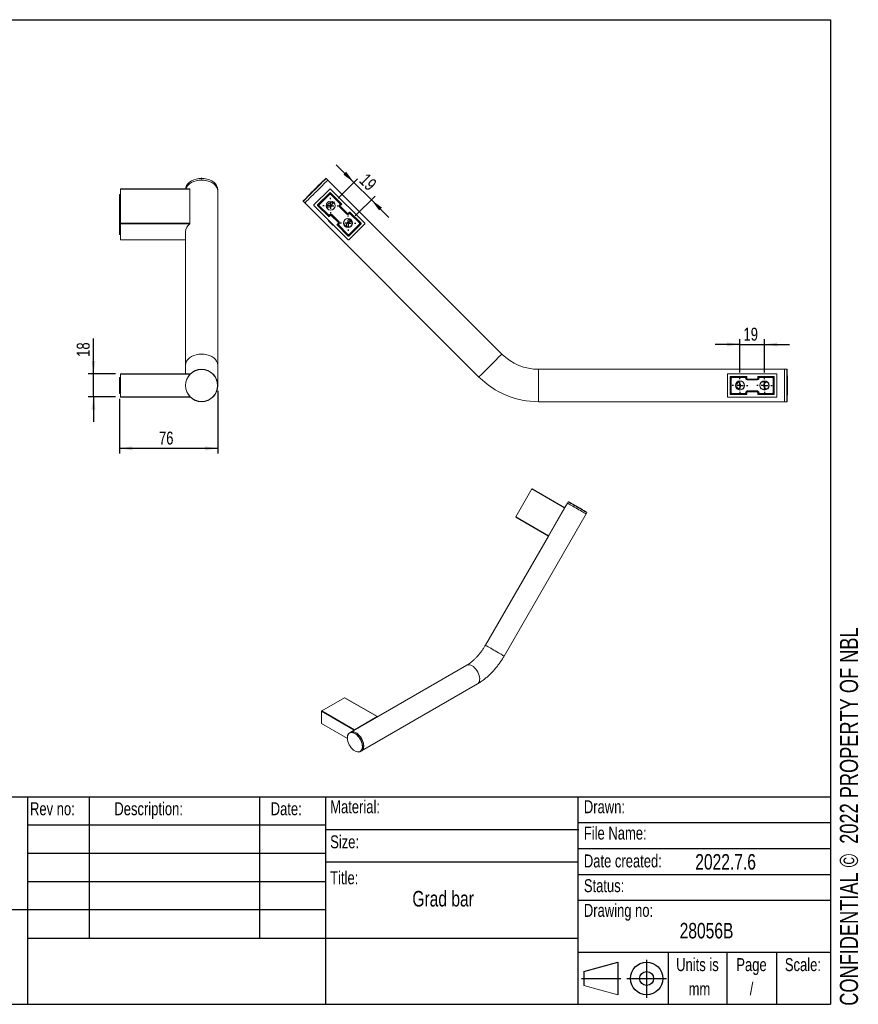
# Model space of a CAD drawing. Header units: millimetres. Extents: x 10 to 293, y 9 to 199.
# Tile 2 of 2: x 131 to 293, y 9 to 199. Entities that reach past the tile are written whole.
import ezdxf

# ---------------------------------------------------------------- set-up
doc = ezdxf.new("R2010")
doc.units = ezdxf.units.MM
doc.header["$PDSIZE"] = -1
doc.layers.add('注释', color=7, linetype='Continuous')
doc.styles.add('SLDTEXTSTYLE0', font='TXT', dxfattribs={"width": 0.75})
doc.dimstyles.new('SLDDIMSTYLE2', dxfattribs={"dimtxt": 2.5, "dimasz": 2.5, "dimexe": 0, "dimexo": 0.0625, "dimtad": 1, "dimdec": 3, "dimlfac": 4, "dimrnd": 1e-09, "dimzin": 12, "dimdsep": 46, "dimtxsty": 'SLDTEXTSTYLE0', "dimsah": 1, "dimcen": 0.09, "dimadec": 0, "dimazin": 3, "dimtfac": 1, "dimtdec": 3, "dimtofl": 0, "dimtmove": 0, "dimatfit": 3, "dimfxl": 0, "dimfrac": 2, "dimtolj": 1, "dimtzin": 12, "dimarcsym": 0})
doc.dimstyles.new('SLDDIMSTYLE3', dxfattribs={"dimtxt": 2.5, "dimasz": 2.5, "dimexe": 0, "dimexo": 0.0625, "dimtad": 1, "dimdec": 0, "dimlfac": 4, "dimrnd": 1e-09, "dimzin": 12, "dimdsep": 46, "dimtxsty": 'SLDTEXTSTYLE0', "dimsah": 1, "dimcen": 0.09, "dimadec": 0, "dimazin": 3, "dimtfac": 1, "dimtdec": 0, "dimtmove": 0, "dimatfit": 0, "dimfxl": 0, "dimfrac": 2, "dimtolj": 1, "dimtzin": 12, "dimarcsym": 0})
doc.dimstyles.new('SLDDIMSTYLE4', dxfattribs={"dimtxt": 2.5, "dimasz": 2.5, "dimexe": 0, "dimexo": 0.0625, "dimtad": 1, "dimdec": 3, "dimlfac": 4, "dimrnd": 1e-09, "dimzin": 12, "dimdsep": 46, "dimtxsty": 'SLDTEXTSTYLE0', "dimsah": 1, "dimcen": 0.09, "dimadec": 0, "dimazin": 3, "dimtfac": 1, "dimtdec": 3, "dimtmove": 0, "dimatfit": 0, "dimfxl": 0, "dimfrac": 2, "dimtolj": 1, "dimtzin": 12, "dimarcsym": 0})

# ---------------------------------------------------------------- blocks, each defined once
blk = doc.blocks.new('_D_3')
at = {"layer": '注释'}
for p, q in [((168.86, 127.54), (168.86, 115.42)), ((149.86, 125.98), (149.86, 115.42)), ((149.86, 116.42), (168.86, 116.42))]:
    blk.add_line(p, q, dxfattribs=at)
for points in [[(149.86, 116.42), (152.36, 116.03), (152.36, 116.8)], [(168.86, 116.42), (166.36, 116.8), (166.36, 116.03)]]:
    blk.add_solid(points, dxfattribs=at)
at = {"layer": '注释', "insert": (157.51, 119.64), "char_height": 2.5, "attachment_point": 1, "style": 'SLDTEXTSTYLE0'}
blk.add_mtext('76', dxfattribs=at)
blk = doc.blocks.new('_D_4')
at = {"layer": '注释'}
for p, q in [((144.86, 130.79), (144.86, 137.63)), ((149.11, 130.79), (143.86, 130.79)), ((144.86, 126.37), (144.86, 130.79)), ((149.11, 126.37), (143.86, 126.37)), ((144.86, 126.37), (144.86, 121.56))]:
    blk.add_line(p, q, dxfattribs=at)
for points in [[(144.86, 130.79), (145.24, 133.29), (144.47, 133.29)], [(144.86, 126.37), (144.47, 123.87), (145.24, 123.87)]]:
    blk.add_solid(points, dxfattribs=at)
at = {"layer": '注释', "insert": (141.63, 134.07), "char_height": 2.5, "attachment_point": 1, "rotation": 90, "style": 'SLDTEXTSTYLE0'}
blk.add_mtext('18', dxfattribs=at)
blk = doc.blocks.new('_D_5')
at = {"layer": '注释'}
for p, q in [((195.14, 167.74), (191.74, 171.13)), ((192.12, 164.71), (195.85, 168.44)), ((195.14, 167.74), (198.5, 164.37)), ((195.41, 161.28), (199.21, 165.08)), ((198.5, 164.37), (201.9, 160.97))]:
    blk.add_line(p, q, dxfattribs=at)
for points in [[(195.14, 167.74), (193.64, 169.78), (193.1, 169.23)], [(198.5, 164.37), (200, 162.33), (200.54, 162.88)]]:
    blk.add_solid(points, dxfattribs=at)
at = {"layer": '注释', "insert": (197.76, 169.67), "char_height": 2.5, "attachment_point": 1, "rotation": 315, "style": 'SLDTEXTSTYLE0'}
blk.add_mtext('19', dxfattribs=at)
blk = doc.blocks.new('_D_6')
at = {"layer": '注释'}
for p, q in [((269.64, 131.04), (269.64, 137.47)), ((274.39, 131.04), (274.39, 137.47)), ((269.64, 136.47), (264.84, 136.47)), ((269.64, 136.47), (274.39, 136.47)), ((274.39, 136.47), (279.2, 136.47))]:
    blk.add_line(p, q, dxfattribs=at)
for points in [[(269.64, 136.47), (267.14, 136.85), (267.14, 136.08)], [(274.39, 136.47), (276.89, 136.08), (276.89, 136.85)]]:
    blk.add_solid(points, dxfattribs=at)
at = {"layer": '注释', "insert": (270.34, 139.69), "char_height": 2.5, "attachment_point": 1, "style": 'SLDTEXTSTYLE0'}
blk.add_mtext('19', dxfattribs=at)
blk = doc.blocks.new('SW_CENTERMARKSYMBOL_0')
at = {"layer": '注释', "color": 0}
for p, q in [((-1.25, 0), (-1.5, 0)), ((0, 0), (-0.625, 0)), ((0, 1.25), (0, 1.5)), ((0, 0), (0, 0.625)), ((0, 0), (0, -0.625)), ((0, 0), (0.625, 0)), ((1.25, 0), (1.5, 0)), ((0, -1.25), (0, -1.5))]:
    blk.add_line(p, q, dxfattribs=at)
blk = doc.blocks.new('SW_CENTERMARKSYMBOL_1')
at = {"layer": '注释', "color": 0}
for p, q in [((-1.25, 0), (-1.5, 0)), ((0, 0), (-0.625, 0)), ((0, 1.25), (0, 1.5)), ((0, 0), (0, 0.625)), ((0, 0), (0, -0.625)), ((0, 0), (0.625, 0)), ((1.25, 0), (1.5, 0)), ((0, -1.25), (0, -1.5))]:
    blk.add_line(p, q, dxfattribs=at)
blk = doc.blocks.new('SW_CENTERMARKSYMBOL_2')
at = {"layer": '注释', "color": 0}
for p, q in [((-1.25, 0), (-1.5, 0)), ((0, 0), (-0.625, 0)), ((0, 1.25), (0, 1.5)), ((0, 0), (0, 0.625)), ((0, 0), (0, -0.625)), ((0, 0), (0.625, 0)), ((1.25, 0), (1.5, 0)), ((0, -1.25), (0, -1.5))]:
    blk.add_line(p, q, dxfattribs=at)
blk = doc.blocks.new('SW_CENTERMARKSYMBOL_3')
at = {"layer": '注释', "color": 0}
for p, q in [((-1.25, 0), (-1.5, 0)), ((0, 0), (-0.625, 0)), ((0, 1.25), (0, 1.5)), ((0, 0), (0, 0.625)), ((0, 0), (0, -0.625)), ((0, 0), (0.625, 0)), ((1.25, 0), (1.5, 0)), ((0, -1.25), (0, -1.5))]:
    blk.add_line(p, q, dxfattribs=at)

msp = doc.modelspace()

# ---------------------------------------------------------------- linework, layer by layer
at = {"color": 7, "linetype": 'Continuous', "lineweight": 15}
for p, q in [((165.733494, 168.505594), (165.873095, 168.503351)), ((190.109086, 168.185193), (189.789784, 168.504495)), ((223.696659, 134.59762), (190.109086, 168.185193)), ((150.108494, 165.42999), (149.858494, 165.42999)), ((149.858494, 165.356766), (149.858494, 165.42999)), ((150.108494, 165.356766), (149.858494, 165.356766)), ((149.858494, 163.72158), (149.858494, 165.356766)), ((163.483494, 166.474748), (150.108494, 166.474748)), ((150.108494, 166.45278), (150.108494, 166.474748)), ((163.483494, 166.45278), (150.108494, 166.45278)), ((150.108494, 159.841332), (150.108494, 166.45278)), ((163.483494, 166.474748), (163.483494, 166.45278)), ((163.483494, 159.841332), (163.483494, 166.45278)), ((168.858494, 165.975485), (168.858494, 166.294787)), ((168.858494, 132.387912), (168.858494, 165.975485)), ((190.497995, 166.45278), (187.42208, 163.376867)), ((190.497997, 165.745675), (188.129185, 163.376864)), ((188.274213, 163.376864), (190.497997, 165.60065)), ((188.34132, 163.41222), (190.46264, 165.533542)), ((190.374252, 165.356766), (188.518096, 163.50061)), ((190.497997, 165.60065), (190.497997, 165.745675)), ((192.7519, 163.597837), (190.604059, 165.745675)), ((190.604059, 165.745675), (190.604059, 165.60065)), ((190.604059, 165.60065), (192.606872, 163.597837)), ((197.215509, 159.841332), (190.604061, 166.45278)), ((190.639416, 165.533542), (192.451377, 163.72158)), ((192.362989, 163.72158), (190.727804, 165.356766)), ((149.858494, 163.72158), (150.108494, 163.72158)), ((149.858494, 163.368027), (149.858494, 163.72158)), ((185.370365, 164.085079), (185.689669, 163.765776)), ((185.689669, 163.765776), (219.277241, 130.178203)), ((190.153281, 163.544803), (190.330057, 163.72158)), ((192.606872, 163.491774), (192.359381, 163.244281)), ((192.451377, 163.544803), (192.435721, 163.52915)), ((192.504408, 163.244281), (192.7519, 163.491774)), ((192.606872, 163.597837), (192.7519, 163.597837)), ((192.7519, 163.491774), (192.606872, 163.491774)), ((149.858494, 163.368027), (150.108494, 163.368027)), ((149.858494, 163.014475), (149.858494, 163.368027)), ((150.108494, 163.014475), (149.858494, 163.014475)), ((149.858494, 161.673486), (149.858494, 163.014475)), ((150.108494, 161.673486), (149.858494, 161.673486)), ((149.858494, 161.600261), (149.858494, 161.673486)), ((150.108494, 161.600261), (149.858494, 161.600261)), ((149.858494, 159.965075), (149.858494, 161.600261)), ((194.033528, 156.659353), (187.42208, 163.270801)), ((188.129185, 163.376864), (188.274213, 163.376864)), ((188.129185, 163.270805), (190.277025, 161.122962)), ((188.274213, 163.270805), (188.129185, 163.270805)), ((190.277025, 161.267988), (188.274213, 163.270805)), ((190.153281, 161.423485), (188.34132, 163.235444)), ((188.518096, 163.147058), (190.153281, 161.511872)), ((190.63058, 161.515481), (190.383088, 161.267988)), ((190.63058, 161.370452), (190.63058, 161.515481)), ((190.630786, 161.579452), (190.648254, 161.564905)), ((192.327634, 159.885525), (190.648254, 161.564905)), ((190.860387, 161.511872), (192.274601, 160.097658)), ((191.30233, 162.749309), (191.125552, 162.572532)), ((192.309955, 163.226608), (192.29541, 163.244076)), ((192.309955, 163.226608), (193.989335, 161.547228)), ((192.359381, 163.244281), (192.504408, 163.244281)), ((193.777202, 161.600261), (192.362989, 163.014475)), ((192.504408, 163.138222), (193.900949, 161.741681)), ((194.006803, 161.532681), (193.989335, 161.547228)), ((194.00701, 161.741681), (194.254501, 161.989171)), ((194.00701, 161.596652), (194.254501, 161.844145)), ((194.00701, 161.741681), (194.00701, 161.596652)), ((194.254501, 161.844145), (194.254501, 161.989171)), ((194.291877, 161.672994), (194.307532, 161.688648)), ((196.508404, 159.841332), (194.360564, 161.989171)), ((194.360564, 161.989171), (194.360564, 161.844145)), ((194.360564, 161.844145), (196.363377, 159.841332)), ((194.484309, 161.688648), (196.296271, 159.876689)), ((196.119493, 159.965075), (194.484309, 161.600261)), ((149.858494, 159.965075), (150.108494, 159.965075)), ((149.858494, 159.611523), (149.858494, 159.965075)), ((150.108494, 159.611523), (149.858494, 159.611523)), ((149.858494, 157.755367), (149.858494, 159.611523)), ((150.108494, 159.735266), (150.108494, 159.841332)), ((150.108494, 159.841332), (163.483494, 159.841332)), ((163.483494, 159.735266), (150.108494, 159.735266)), ((150.108494, 159.735266), (150.108494, 156.659353)), ((163.483494, 159.841332), (163.483494, 159.735266)), ((163.483494, 159.735266), (163.483494, 159.730792)), ((190.252833, 160.440046), (190.252833, 160.285599)), ((190.263048, 160.275384), (190.252833, 160.285599)), ((190.277025, 161.122962), (190.277025, 161.267988)), ((190.345712, 161.439139), (190.330057, 161.423485)), ((190.63058, 161.370452), (190.383088, 161.122962)), ((190.383088, 161.267988), (190.383088, 161.122962)), ((190.736641, 161.370452), (192.133181, 159.973912)), ((190.957614, 161.255545), (190.92078, 161.218714)), ((192.133181, 159.867852), (191.88569, 159.620359)), ((191.88569, 159.620359), (192.030717, 159.620359)), ((191.981441, 160.158053), (192.018275, 160.194885)), ((192.030717, 159.620359), (192.278209, 159.867852)), ((192.278209, 159.867852), (192.133181, 159.867852)), ((192.327634, 159.885525), (192.342179, 159.868057)), ((194.139593, 157.366458), (196.508404, 159.735269)), ((196.363377, 159.735269), (194.139593, 157.511485)), ((197.215509, 159.735266), (194.139595, 156.659353)), ((196.296271, 159.699913), (194.174949, 157.578591)), ((194.263339, 157.755367), (196.119493, 159.611523)), ((194.307532, 160.539601), (194.572699, 160.274434)), ((196.363377, 159.841332), (196.508404, 159.841332)), ((196.508404, 159.735269), (196.363377, 159.735269)), ((149.858494, 157.755367), (150.108494, 157.755367)), ((149.858494, 157.682143), (149.858494, 157.755367)), ((162.608493, 158.197309), (162.608493, 132.387912)), ((191.048328, 159.490104), (191.202775, 159.490104)), ((191.88569, 159.514296), (194.033532, 157.366458)), ((192.030717, 159.514296), (191.88569, 159.514296)), ((194.033532, 157.511485), (192.030717, 159.514296)), ((192.186212, 159.56733), (192.201868, 159.582983)), ((193.998173, 157.578591), (192.186212, 159.390553)), ((192.274601, 159.390553), (193.909785, 157.755367)), ((193.600426, 159.302163), (193.335262, 159.56733)), ((149.858494, 157.682143), (150.108494, 157.682143)), ((150.108494, 156.637385), (150.108494, 156.659353)), ((150.108494, 156.637385), (162.608493, 156.637385)), ((194.033532, 157.366458), (194.033532, 157.511485)), ((194.139593, 157.511485), (194.139593, 157.366458)), ((162.608493, 132.387912), (162.608493, 130.793688)), ((168.858494, 128.543688), (168.858494, 132.387912)), ((278.267723, 131.668689), (230.767725, 131.668689)), ((278.719288, 131.668689), (278.267723, 131.668689)), ((278.267723, 131.668689), (278.267723, 125.418689)), ((149.858494, 130.106189), (150.108494, 130.106189)), ((149.858494, 129.856189), (149.858494, 130.106189)), ((150.108494, 129.856189), (149.858494, 129.856189)), ((149.858494, 127.231189), (149.858494, 129.856189)), ((150.108494, 130.793688), (163.483494, 130.793688)), ((150.108494, 130.718689), (150.108494, 130.793688)), ((163.483494, 130.718689), (150.108494, 130.718689)), ((150.108494, 130.718689), (150.108494, 126.368689)), ((163.483494, 130.793688), (163.483494, 130.718689)), ((163.483494, 130.718689), (163.483494, 130.712357)), ((267.267727, 130.718689), (267.267727, 126.368689)), ((276.692726, 130.793688), (267.342728, 130.793688)), ((267.767728, 130.218691), (267.767728, 126.868686)), ((267.870277, 130.116141), (267.767728, 130.218691)), ((270.88023, 130.293689), (267.842722, 130.293689)), ((267.842722, 130.293689), (267.945275, 130.191138)), ((267.870277, 126.971236), (267.870277, 130.116141)), ((267.892726, 127.043689), (267.892726, 130.043689)), ((267.945275, 130.191138), (270.77768, 130.191138)), ((267.955225, 129.856189), (267.955225, 127.231189)), ((268.017724, 130.168689), (270.580225, 130.168689)), ((270.517726, 130.106189), (268.205226, 130.106189)), ((270.705227, 130.043689), (270.705227, 130.021548)), ((270.77768, 130.191138), (270.88023, 130.293689)), ((270.830226, 129.718689), (270.807587, 129.720756)), ((270.830226, 129.718689), (273.205225, 129.718689)), ((270.955228, 130.218691), (270.852674, 130.116141)), ((270.852674, 130.116141), (270.852674, 129.766136)), ((270.852674, 129.766136), (270.955228, 129.868686)), ((270.955228, 129.868686), (270.955228, 130.218691)), ((273.017727, 129.606189), (271.017727, 129.606189)), ((271.030221, 129.793689), (273.005229, 129.793689)), ((273.080226, 129.868686), (273.080226, 130.218691)), ((273.182776, 130.116141), (273.080226, 130.218691)), ((273.080226, 129.868686), (273.182776, 129.766136)), ((276.192729, 130.293689), (273.155224, 130.293689)), ((273.155224, 130.293689), (273.257774, 130.191138)), ((273.182776, 129.766136), (273.182776, 130.116141)), ((273.227863, 129.720756), (273.205225, 129.718689)), ((273.257774, 130.191138), (276.090179, 130.191138)), ((273.330227, 130.021548), (273.330227, 130.043689)), ((273.455225, 130.168689), (276.017726, 130.168689)), ((275.830224, 130.106189), (273.517724, 130.106189)), ((274.142728, 129.231188), (274.517726, 129.231188)), ((276.080225, 127.231189), (276.080225, 129.856189)), ((276.090179, 130.191138), (276.192729, 130.293689)), ((276.142728, 130.043689), (276.142728, 127.043689)), ((276.267726, 130.218691), (276.165177, 130.116141)), ((276.165177, 130.116141), (276.165177, 126.971236)), ((276.267726, 126.868686), (276.267726, 130.218691)), ((276.767727, 130.718689), (276.767727, 126.368689)), ((269.080226, 128.418689), (269.080226, 128.668689)), ((270.455227, 128.668689), (270.455227, 128.418689)), ((270.807587, 127.366622), (270.830226, 127.368689)), ((273.205225, 127.368689), (270.830226, 127.368689)), ((270.955228, 127.218691), (270.852674, 127.321242)), ((270.852674, 127.321242), (270.852674, 126.971236)), ((271.017727, 127.481189), (273.017727, 127.481189)), ((271.267727, 127.368689), (271.267727, 127.316597)), ((272.767727, 127.316597), (272.767727, 127.368689)), ((273.182776, 127.321242), (273.080226, 127.218691)), ((273.182776, 126.971236), (273.182776, 127.321242)), ((273.205225, 127.368689), (273.227863, 127.366622)), ((274.517726, 127.856189), (274.142728, 127.856189)), ((149.858494, 127.231189), (150.108494, 127.231189)), ((149.858494, 126.981189), (149.858494, 127.231189)), ((150.108494, 126.981189), (149.858494, 126.981189)), ((150.108494, 126.368689), (163.483494, 126.368689)), ((150.108494, 126.293689), (150.108494, 126.368689)), ((163.483494, 126.293689), (150.108494, 126.293689)), ((163.483494, 126.37502), (163.483494, 126.368689)), ((163.483494, 126.368689), (163.483494, 126.293689)), ((230.767725, 125.418689), (278.267723, 125.418689)), ((276.692726, 126.293689), (267.342728, 126.293689)), ((267.767728, 126.868686), (267.870277, 126.971236)), ((267.945275, 126.896239), (267.842722, 126.793689)), ((267.842722, 126.793689), (270.88023, 126.793689)), ((270.77768, 126.896239), (267.945275, 126.896239)), ((270.580225, 126.918689), (268.017724, 126.918689)), ((268.205226, 126.981189), (270.517726, 126.981189)), ((270.705227, 127.065829), (270.705227, 127.043689)), ((270.88023, 126.793689), (270.77768, 126.896239)), ((270.852674, 126.971236), (270.955228, 126.868686)), ((270.955228, 127.218691), (270.955228, 126.868686)), ((271.030221, 127.293689), (273.005229, 127.293689)), ((273.080226, 127.218691), (273.080226, 126.868686)), ((273.080226, 126.868686), (273.182776, 126.971236)), ((273.257774, 126.896239), (273.155224, 126.793689)), ((273.155224, 126.793689), (276.192729, 126.793689)), ((276.090179, 126.896239), (273.257774, 126.896239)), ((273.330227, 127.043689), (273.330227, 127.065829)), ((276.017726, 126.918689), (273.455225, 126.918689)), ((273.517724, 126.981189), (275.830224, 126.981189)), ((276.192729, 126.793689), (276.090179, 126.896239)), ((276.165177, 126.971236), (276.267726, 126.868686)), ((278.267723, 125.418689), (278.719288, 125.418689)), ((226.395322, 103.17798), (229.511989, 108.576204)), ((235.817024, 104.936385), (229.511989, 108.576204)), ((229.561989, 108.605069), (235.867024, 104.965249)), ((232.700358, 99.53816), (235.817024, 104.936385)), ((235.869134, 104.964032), (232.702468, 99.479204)), ((236.348465, 105.841967), (235.848475, 104.975959)), ((235.867024, 104.965249), (235.869134, 104.964032)), ((236.498985, 106.102676), (236.348465, 105.841967)), ((224.123571, 76.334495), (239.956904, 103.758633)), ((226.395322, 103.17798), (232.700358, 99.53816)), ((232.700358, 99.480422), (226.395322, 103.120241)), ((226.395322, 103.120241), (227.845322, 102.282903)), ((239.956904, 103.758633), (240.107425, 104.019343)), ((227.845322, 102.282903), (232.681691, 99.490927)), ((232.681798, 99.491113), (220.515131, 78.417829)), ((232.681798, 99.491113), (232.702468, 99.479204)), ((232.700358, 99.480422), (232.702468, 99.479204)), ((216.902769, 74.562153), (194.511056, 61.635692)), ((196.59422, 58.027155), (218.985933, 70.953616)), ((188.929403, 65.736974), (193.337034, 68.281445)), ((199.64207, 64.641626), (193.337034, 68.281445)), ((199.667068, 64.644102), (193.362032, 68.283921)), ((195.199082, 62.035917), (188.894047, 65.675736)), ((188.894047, 65.675736), (188.894047, 63.307768)), ((188.929403, 65.736974), (195.234438, 62.097154)), ((195.234438, 62.097154), (199.64207, 64.641626)), ((199.677426, 64.621209), (199.677426, 64.618174)), ((188.904404, 63.284876), (193.869116, 60.418809)), ((194.511056, 61.635692), (194.298186, 61.512805)), ((195.199082, 62.035917), (195.199082, 62.032882)), ((196.38135, 57.904268), (196.59422, 58.027155))]:
    msp.add_line(p, q, dxfattribs=at)
at = {"color": 1, "linetype": 'Continuous', "lineweight": 15}
for p, q in [((192.43064, 163.49231), (192.483133, 163.544803)), ((192.483133, 163.544803), (192.465818, 163.562119)), ((192.504408, 163.138222), (192.398342, 163.138222)), ((193.900949, 161.635615), (193.900949, 161.741681)), ((194.307532, 161.720406), (194.255039, 161.667913)), ((194.324848, 161.703091), (194.307532, 161.720406)), ((190.312742, 161.409046), (190.330057, 161.391727)), ((190.330057, 161.391727), (190.382552, 161.444224)), ((190.736641, 161.476519), (190.736641, 161.370452)), ((192.133181, 159.973912), (192.239248, 159.973912)), ((192.206951, 159.619823), (192.154456, 159.56733)), ((192.154456, 159.56733), (192.171773, 159.550014)), ((150.108494, 156.659353), (162.608493, 156.659353)), ((230.767725, 125.418689), (230.767725, 131.668689)), ((278.719288, 131.668689), (278.719288, 125.418689)), ((278.769266, 131.620263), (278.769266, 125.467114)), ((270.727679, 130.066143), (270.703193, 130.066143)), ((270.727679, 129.991906), (270.727679, 130.066143)), ((270.784509, 129.766136), (270.852674, 129.766136)), ((271.030221, 129.793689), (270.955224, 129.718689)), ((273.08023, 129.718689), (273.005229, 129.793689)), ((273.182776, 129.766136), (273.250945, 129.766136)), ((273.332261, 130.066143), (273.307771, 130.066143)), ((273.307771, 130.066143), (273.307771, 129.991906)), ((270.784509, 127.321242), (270.852674, 127.321242)), ((270.955224, 127.368689), (271.030221, 127.293689)), ((273.005229, 127.293689), (273.08023, 127.368689)), ((273.182776, 127.321242), (273.250945, 127.321242)), ((270.703193, 127.021234), (270.727679, 127.021234)), ((270.727679, 127.021234), (270.727679, 127.095472)), ((273.307771, 127.095472), (273.307771, 127.021234)), ((273.307771, 127.021234), (273.332261, 127.021234)), ((188.894047, 63.307768), (193.868213, 60.436243))]:
    msp.add_line(p, q, dxfattribs=at)
at = {"color": 7, "linetype": 'Continuous', "lineweight": 15, "flags": 128}
for points in [[(162.618874, 166.474748), (162.678633, 166.760329), (162.833841, 167.11869), (163.072465, 167.453352), (163.387643, 167.754687), (163.770306, 168.014019), (164.209447, 168.223895), (164.692432, 168.378271), (165.205366, 168.472711), (165.733494, 168.504495)], [(162.689304, 166.474748), (162.833841, 166.799388), (163.072465, 167.13405), (163.387643, 167.435381), (163.770306, 167.694717), (164.209447, 167.904593), (164.692432, 168.058969), (165.205366, 168.153408), (165.733494, 168.185193)], [(162.689304, 166.474748), (162.833841, 166.799388), (163.072465, 167.13405), (163.387643, 167.435381), (163.770306, 167.694717), (164.209447, 167.904593), (164.692432, 168.058969), (165.205366, 168.153408), (165.733494, 168.185193)], [(164.960277, 168.435767), (165.213551, 168.474301), (165.733494, 168.505594)], [(165.733494, 168.504495), (166.261622, 168.472711), (166.774556, 168.378271), (167.257541, 168.223895), (167.696681, 168.014019), (168.079345, 167.754687), (168.394523, 167.453352), (168.633147, 167.11869), (168.788354, 166.760329), (168.855678, 166.388571), (168.858494, 166.294787)], [(165.733494, 168.185193), (166.261622, 168.153408), (166.774556, 168.058969), (167.257541, 167.904593), (167.696681, 167.694717), (168.079345, 167.435381), (168.394523, 167.13405), (168.633147, 166.799388), (168.788354, 166.441023), (168.855678, 166.069265), (168.858494, 165.975485)], [(165.733494, 168.185193), (166.261622, 168.153408), (166.774556, 168.058969), (167.257541, 167.904593), (167.696681, 167.694717), (168.079345, 167.435381), (168.394523, 167.13405), (168.633147, 166.799388), (168.788354, 166.441023), (168.855678, 166.069265), (168.858494, 165.975485)], [(185.689669, 163.765776), (185.697629, 163.773737), (185.76097, 163.837075), (185.885828, 163.961935), (186.068613, 164.14472), (186.304065, 164.38017), (186.585412, 164.661519), (186.904559, 164.980664), (187.252324, 165.328431), (187.618705, 165.69481), (187.99316, 166.069265), (188.364918, 166.441023), (188.723281, 166.799388), (189.057945, 167.13405), (189.359276, 167.435381), (189.61861, 167.694717), (189.828484, 167.904593), (189.982862, 168.058969), (190.077301, 168.153408), (190.109086, 168.185193), (190.109086, 168.185193)], [(185.689669, 163.765776), (185.697629, 163.773737), (185.76097, 163.837075), (185.885828, 163.961935), (186.068613, 164.14472), (186.304065, 164.38017), (186.585412, 164.661519), (186.904559, 164.980664), (187.252324, 165.328431), (187.618705, 165.69481), (187.99316, 166.069265), (188.364918, 166.441023), (188.723281, 166.799388), (189.057945, 167.13405), (189.359276, 167.435381), (189.61861, 167.694717), (189.828484, 167.904593), (189.982862, 168.058969), (190.077301, 168.153408), (190.109086, 168.185193)], [(192.483133, 163.544803), (192.507143, 163.555093), (192.530237, 163.564991), (192.551544, 163.574125), (192.570251, 163.582142), (192.585646, 163.58874), (192.597146, 163.593668), (192.604311, 163.596738), (192.606872, 163.597837)], [(192.483133, 163.544803), (192.507143, 163.534514), (192.530237, 163.524616), (192.551544, 163.515485), (192.570251, 163.507469), (192.585646, 163.500871), (192.597146, 163.495943), (192.604311, 163.492873), (192.606872, 163.491774)], [(194.254501, 161.844145), (194.2556, 161.841582), (194.25867, 161.834418), (194.263598, 161.822918), (194.270198, 161.807522), (194.278214, 161.788817), (194.287345, 161.767508), (194.297243, 161.744415), (194.307532, 161.720406)], [(194.360564, 161.844145), (194.359467, 161.841582), (194.356395, 161.834418), (194.351467, 161.822918), (194.344869, 161.807522), (194.336852, 161.788817), (194.32772, 161.767508), (194.317822, 161.744415), (194.307532, 161.720406)], [(191.048328, 159.490104), (191.042889, 159.495547), (190.987939, 159.550495), (190.881631, 159.656804), (190.740146, 159.79829), (190.585027, 159.953408), (190.439886, 160.098549), (190.326823, 160.211611), (190.263048, 160.275384)], [(190.330057, 161.391727), (190.319768, 161.367721), (190.309869, 161.344625), (190.300739, 161.323316), (190.292722, 161.304611), (190.286123, 161.289215), (190.281194, 161.277718), (190.278124, 161.270551), (190.277025, 161.267988)], [(190.330057, 161.391727), (190.340346, 161.367721), (190.350244, 161.344625), (190.359377, 161.323316), (190.367394, 161.304611), (190.373991, 161.289215), (190.37892, 161.277718), (190.381991, 161.270551), (190.383088, 161.267988)], [(192.030717, 159.620359), (192.033278, 159.619264), (192.040446, 159.616191), (192.051944, 159.611262), (192.06734, 159.604664), (192.086045, 159.596648), (192.107352, 159.587517), (192.130449, 159.577619), (192.154456, 159.56733)], [(193.335262, 159.56733), (193.186229, 159.79037), (193.134776, 160.018708)], [(193.856154, 160.740085), (194.084492, 160.688631), (194.307532, 160.539601)], [(192.030717, 159.514296), (192.033278, 159.515395), (192.040446, 159.518465), (192.051944, 159.523394), (192.06734, 159.529995), (192.086045, 159.538012), (192.107352, 159.547142), (192.130449, 159.55704), (192.154456, 159.56733)], [(270.727679, 130.066143), (270.73738, 130.090396), (270.746716, 130.113727), (270.755325, 130.135249), (270.76288, 130.154145), (270.769101, 130.169696), (270.77375, 130.181313), (270.776645, 130.188552), (270.77768, 130.191138)], [(270.727679, 130.066143), (270.751935, 130.075844), (270.775263, 130.085176), (270.796787, 130.093786), (270.815682, 130.101344), (270.831235, 130.107564), (270.842851, 130.112211), (270.850089, 130.115107), (270.852674, 130.116141)], [(273.182776, 130.116141), (273.185362, 130.115107), (273.192603, 130.112211), (273.204219, 130.107564), (273.219768, 130.101344), (273.238667, 130.093786), (273.260188, 130.085176), (273.283519, 130.075844), (273.307771, 130.066143)], [(273.257774, 130.191138), (273.258809, 130.188552), (273.261704, 130.181313), (273.266349, 130.169696), (273.272571, 130.154145), (273.280129, 130.135249), (273.288738, 130.113727), (273.29807, 130.090396), (273.307771, 130.066143)], [(273.68179, 129.05378), (273.879633, 129.178856), (274.142728, 129.231188)], [(274.142728, 127.856189), (273.879633, 127.908521), (273.68179, 128.033598)], [(270.727679, 127.021234), (270.73738, 126.996981), (270.746716, 126.973651), (270.755325, 126.952128), (270.76288, 126.933232), (270.769101, 126.917681), (270.77375, 126.906065), (270.776645, 126.898826), (270.77768, 126.896239)], [(270.727679, 127.021234), (270.751935, 127.011533), (270.775263, 127.002201), (270.796787, 126.993592), (270.815682, 126.986033), (270.831235, 126.979813), (270.842851, 126.975166), (270.850089, 126.972271), (270.852674, 126.971236)], [(273.182776, 126.971236), (273.185362, 126.972271), (273.192603, 126.975166), (273.204219, 126.979813), (273.219768, 126.986033), (273.238667, 126.993592), (273.260188, 127.002201), (273.283519, 127.011533), (273.307771, 127.021234)], [(273.257774, 126.896239), (273.258809, 126.898826), (273.261704, 126.906065), (273.266349, 126.917681), (273.272571, 126.933232), (273.280129, 126.952128), (273.288738, 126.973651), (273.29807, 126.996981), (273.307771, 127.021234)], [(229.511989, 108.576204), (229.517346, 108.584375), (229.523459, 108.591678), (229.530091, 108.597829), (229.536989, 108.602595), (229.543886, 108.605792), (229.550519, 108.607299), (229.556631, 108.607054), (229.561989, 108.605069)], [(235.867024, 104.965249), (235.861666, 104.967234), (235.855554, 104.96748), (235.848921, 104.965972), (235.842024, 104.962776), (235.835127, 104.958009), (235.828494, 104.951858), (235.822382, 104.944556), (235.817024, 104.936385)], [(236.348465, 105.841967), (236.358637, 105.83611), (236.416775, 105.802571), (236.524852, 105.740199), (236.679759, 105.650786), (236.877039, 105.536907), (237.111018, 105.401837)], [(236.348465, 105.841967), (236.358637, 105.83611), (236.416775, 105.802571), (236.524852, 105.740199), (236.679759, 105.650786), (236.877039, 105.536907), (237.111018, 105.401837)], [(236.498985, 106.102676), (236.509157, 106.096821), (236.567296, 106.063281), (236.675373, 106.000908), (236.830279, 105.911495), (237.02756, 105.797616), (237.261538, 105.662546)], [(237.111018, 105.401837), (237.374963, 105.249462), (237.661282, 105.084165), (237.961738, 104.910703), (238.267685, 104.734063), (238.570326, 104.559329), (238.860952, 104.391527), (239.131202, 104.235487), (239.373301, 104.095693), (239.580287, 103.97617), (239.746202, 103.880356), (239.866275, 103.811008), (239.93705, 103.770118), (239.956904, 103.758633)], [(237.111018, 105.401837), (237.374963, 105.249462), (237.661282, 105.084165), (237.961738, 104.910703), (238.267685, 104.734063), (238.570326, 104.559329), (238.860952, 104.391527), (239.131202, 104.235487), (239.373301, 104.095693), (239.580287, 103.97617), (239.746202, 103.880356), (239.866275, 103.811008), (239.93705, 103.770118), (239.956904, 103.758633)], [(237.261538, 105.662546), (237.525483, 105.510171), (237.811802, 105.344874), (238.112258, 105.171412), (238.418207, 104.994773), (238.720847, 104.82004), (239.011473, 104.652237), (239.281722, 104.496196), (239.523823, 104.356404), (239.730807, 104.236881), (239.896722, 104.141067), (240.016795, 104.071717), (240.087571, 104.030828), (240.107425, 104.019343)], [(226.395322, 103.120241), (226.390925, 103.12389), (226.387658, 103.129063), (226.385646, 103.135561), (226.384966, 103.143132), (226.385646, 103.15149), (226.387658, 103.160311), (226.390925, 103.169254), (226.395322, 103.17798)], [(232.700358, 99.53816), (232.69596, 99.529435), (232.692693, 99.520491), (232.690681, 99.511671), (232.690002, 99.503313), (232.690681, 99.495742), (232.692693, 99.489244), (232.69596, 99.484071), (232.700358, 99.480422)], [(195.361415, 57.995097), (195.58873, 57.888157), (195.830529, 57.821272), (196.058211, 57.808681), (196.265223, 57.850745), (196.445613, 57.946255), (196.594189, 58.092462), (196.706678, 58.28516), (196.779843, 58.518807), (196.81158, 58.78668), (196.800975, 59.081073), (196.748335, 59.393517), (196.655172, 59.715024), (196.524168, 60.036344), (196.35909, 60.348234), (196.164689, 60.64172), (195.946556, 60.908361), (195.710967, 61.140485), (195.464699, 61.331414), (195.214837, 61.475656), (194.968569, 61.569062), (194.73298, 61.608943), (194.514847, 61.594153), (194.320446, 61.525118), (194.155368, 61.403823), (194.024364, 61.233757), (193.931201, 61.019814), (193.878561, 60.768147), (193.866995, 60.596666)], [(195.316208, 58.02017), (195.561312, 57.902764), (195.799365, 57.836916), (196.023517, 57.824521), (196.227322, 57.865933), (196.404916, 57.959962), (196.55119, 58.103904), (196.661936, 58.293616), (196.733967, 58.523642), (196.765212, 58.787364), (196.754772, 59.077195), (196.702947, 59.384798), (196.611228, 59.701322), (196.482254, 60.017663), (196.319735, 60.32472), (196.128346, 60.613658), (195.913593, 60.876167), (195.681655, 61.104694), (195.439203, 61.292665), (195.193213, 61.434672), (194.950761, 61.52663), (194.718823, 61.565893), (194.50407, 61.551333), (194.312681, 61.483367), (194.150162, 61.363951), (194.021188, 61.196521), (193.929469, 60.985893), (193.877644, 60.738126), (193.867204, 60.460349), (193.898449, 60.160552), (193.97048, 59.847361), (194.081225, 59.529784), (194.2275, 59.216958), (194.405093, 58.917883), (194.608898, 58.641163), (194.833051, 58.394757), (195.071104, 58.185755), (195.316208, 58.02017)], [(196.59422, 58.027155), (196.658482, 58.069142), (196.807059, 58.215349), (196.919547, 58.408048), (196.992713, 58.641694), (197.02445, 58.909567), (197.013845, 59.20396), (196.961204, 59.516404), (196.868042, 59.837911), (196.737037, 60.159231), (196.57196, 60.471121), (196.377558, 60.764607), (196.159425, 61.031248), (195.923836, 61.263372), (195.677568, 61.454301), (195.427707, 61.598543), (195.181439, 61.691949), (194.94585, 61.73183), (194.727717, 61.71704), (194.533315, 61.648005), (194.511056, 61.635692)], [(195.552638, 61.532551), (195.8016, 61.364359), (196.043399, 61.152067), (196.27108, 60.901783), (196.478093, 60.620707), (196.658482, 60.316925), (196.807059, 59.999175), (196.919547, 59.6766), (196.992713, 59.358478), (197.02445, 59.053963), (197.013845, 58.771813), (196.961204, 58.520147), (196.868042, 58.306204), (196.737037, 58.136138), (196.59422, 58.027155)]]:
    msp.add_lwpolyline(points, dxfattribs=at)
at = {"color": 1, "linetype": 'Continuous', "lineweight": 15, "flags": 128}
for points in [[(185.36927, 164.15466), (185.377106, 164.162494), (185.439466, 164.224855), (185.562389, 164.347779), (185.742341, 164.527729), (185.974146, 164.759535), (186.251132, 165.036521), (186.565332, 165.350724), (186.907711, 165.6931), (187.268414, 166.053801), (187.637067, 166.422456), (188.003062, 166.788451), (188.355873, 167.141262), (188.68535, 167.470738), (188.982012, 167.767401), (189.237329, 168.022718), (189.44395, 168.229337), (189.595936, 168.381325), (189.688912, 168.474301), (189.720204, 168.505594), (189.720204, 168.505594)], [(185.370365, 164.085079), (185.378326, 164.09304), (185.441666, 164.156381), (185.566524, 164.281237), (185.749309, 164.464023), (185.984763, 164.699476), (186.266108, 164.980821), (186.585255, 165.299967), (186.933022, 165.647734), (187.299403, 166.014116), (187.673858, 166.388571), (188.045614, 166.760329), (188.403979, 167.11869), (188.738641, 167.453352), (189.039974, 167.754687), (189.299306, 168.014019), (189.509182, 168.223895), (189.66356, 168.378271), (189.757999, 168.472711), (189.789784, 168.504495)], [(190.513533, 165.564399), (190.507094, 165.579423), (190.502165, 165.590923), (190.499094, 165.598087), (190.497997, 165.60065)], [(190.588523, 165.564399), (190.594962, 165.579423), (190.599891, 165.590923), (190.602962, 165.598087), (190.604059, 165.60065)], [(188.310463, 163.361329), (188.295439, 163.367766), (188.283941, 163.372695), (188.276774, 163.375768), (188.274213, 163.376864)], [(188.310463, 163.286339), (188.295439, 163.279898), (188.283941, 163.274973), (188.276774, 163.2719), (188.274213, 163.270805)], [(190.582378, 161.563683), (190.59106, 161.554999), (190.604421, 161.54164), (190.615418, 161.530643), (190.623632, 161.522429), (190.628751, 161.51731), (190.63058, 161.515481)], [(192.311179, 163.292482), (192.319861, 163.283802), (192.333222, 163.27044), (192.344219, 163.259442), (192.352433, 163.251232), (192.357552, 163.24611), (192.359381, 163.244281)], [(194.00701, 161.596652), (194.008839, 161.594823), (194.013959, 161.589704), (194.022172, 161.58149), (194.033169, 161.570493), (194.046529, 161.557134), (194.055211, 161.54845)], [(192.278209, 159.867852), (192.280038, 159.866023), (192.285158, 159.860905), (192.29337, 159.852691), (192.304368, 159.841694), (192.317728, 159.828331), (192.32641, 159.819651)], [(196.363377, 159.841332), (196.360816, 159.840233), (196.35365, 159.837164), (196.34215, 159.832235), (196.327126, 159.825794)], [(196.363377, 159.735269), (196.360816, 159.736365), (196.35365, 159.739438), (196.34215, 159.744367), (196.327126, 159.750804)], [(194.033532, 157.511485), (194.034629, 157.514046), (194.0377, 157.521212), (194.042627, 157.532712), (194.049066, 157.547734)], [(194.139593, 157.511485), (194.138496, 157.514046), (194.135424, 157.521212), (194.130496, 157.532712), (194.124056, 157.547734)], [(162.608493, 132.387912), (162.61131, 132.481695), (162.678633, 132.853452), (162.833841, 133.211816), (163.072465, 133.546479), (163.387643, 133.847811), (163.770306, 134.107144), (164.209447, 134.317019), (164.692432, 134.471396), (165.205366, 134.565836), (165.733494, 134.59762)], [(165.733494, 134.59762), (166.261622, 134.565836), (166.774556, 134.471396), (167.257541, 134.317019), (167.696681, 134.107144), (168.079345, 133.847811), (168.394523, 133.546479), (168.633147, 133.211816), (168.788354, 132.853452), (168.855678, 132.481695), (168.858494, 132.387912)], [(219.277241, 130.178203), (219.285202, 130.186164), (219.348542, 130.249504), (219.4734, 130.374363), (219.656185, 130.557147), (219.891637, 130.792599), (220.172983, 131.073946), (220.49213, 131.393093), (220.839897, 131.740859), (221.206277, 132.10724), (221.580732, 132.481695), (221.952489, 132.853452), (222.310854, 133.211816), (222.645516, 133.546479), (222.946848, 133.847811), (223.206182, 134.107144), (223.416057, 134.317019), (223.570434, 134.471396), (223.664874, 134.565836), (223.696659, 134.59762)], [(267.906893, 130.101494), (267.891717, 130.107564), (267.880101, 130.112211), (267.872863, 130.115107), (267.870277, 130.116141)], [(267.959919, 130.15452), (267.953851, 130.169696), (267.949205, 130.181313), (267.946307, 130.188552), (267.945275, 130.191138)], [(276.090179, 130.191138), (276.089143, 130.188552), (276.086249, 130.181313), (276.081603, 130.169696), (276.075531, 130.15452)], [(276.165177, 130.116141), (276.162587, 130.115107), (276.155349, 130.112211), (276.143734, 130.107564), (276.128557, 130.101494)], [(267.906893, 126.985883), (267.891717, 126.979813), (267.880101, 126.975166), (267.872863, 126.972271), (267.870277, 126.971236)], [(267.959919, 126.932857), (267.953851, 126.917681), (267.949205, 126.906065), (267.946307, 126.898826), (267.945275, 126.896239)], [(276.090179, 126.896239), (276.089143, 126.898826), (276.086249, 126.906065), (276.081603, 126.917681), (276.075531, 126.932857)], [(276.165177, 126.971236), (276.162587, 126.972271), (276.155349, 126.975166), (276.143734, 126.979813), (276.128557, 126.985883)], [(236.543603, 106.115387), (236.553617, 106.109623), (236.610853, 106.076604), (236.717256, 106.015196), (236.869762, 105.92717), (237.063986, 105.815056), (237.294338, 105.682079)], [(237.294338, 105.682079), (237.554193, 105.532065), (237.836075, 105.36933), (238.131875, 105.198554), (238.433082, 105.024653), (238.731034, 104.852627), (239.017155, 104.687425), (239.283218, 104.533802), (239.521567, 104.396175), (239.725343, 104.278505), (239.888688, 104.184175), (240.0069, 104.115902), (240.076579, 104.075647), (240.096125, 104.064338)], [(220.515131, 78.417829), (220.525304, 78.411973), (220.583441, 78.378433), (220.691518, 78.31606), (220.846426, 78.226648), (221.043706, 78.112769), (221.277684, 77.977699)], [(221.277684, 77.977699), (221.54163, 77.825324), (221.827949, 77.660027), (222.128404, 77.486564), (222.434352, 77.309925), (222.736993, 77.135192), (223.027619, 76.96739), (223.297869, 76.811349), (223.539968, 76.671556), (223.746953, 76.552033), (223.912868, 76.456219), (224.032941, 76.38687), (224.103717, 76.345981), (224.12357, 76.334495)], [(217.944351, 74.459012), (218.193313, 74.29082), (218.435113, 74.078528), (218.662794, 73.828244), (218.869807, 73.547168), (219.050196, 73.243386), (219.198772, 72.925636), (219.311261, 72.603061), (219.384426, 72.28494), (219.416163, 71.980424), (219.405558, 71.698275), (219.352918, 71.446608), (219.259755, 71.232665), (219.128751, 71.062599), (218.985933, 70.953616)]]:
    msp.add_lwpolyline(points, dxfattribs=at)
at = {"color": 7, "linetype": 'Continuous', "lineweight": 15}
for centre, radius in [((190.639416, 163.235445), 0.875), ((193.998174, 159.876688), 0.875), ((165.733494, 128.543689), 3.125), ((165.733494, 128.543689), 3.076575), ((269.642726, 128.543689), 0.875), ((274.392726, 128.543689), 0.875)]:
    msp.add_circle(centre, radius, dxfattribs=at)
for centre, radius, start, end in [((256.581543, 97.293319), 97.68125, 133.19511003, 135), ((189.754428, 168.469141), 0.05, 45, 133.19511003), ((256.581543, 97.293319), 97.68125, 135, 136.80488997), ((190.551028, 165.179989), 0.25, 45, 135), ((190.551028, 165.445154), 0.125, 45, 135), ((190.551028, 166.399748), 0.075, 45, 135), ((190.551028, 165.547599), 0.075011, 45.01014648, 134.98985352), ((185.405721, 164.120434), 0.05, 136.80488997, 225), ((188.429708, 163.323834), 0.125, 135, 225), ((188.694873, 163.323834), 0.25, 135, 225), ((190.639416, 163.058669), 0.6875, 135, 315), ((190.816193, 163.235445), 0.6875, 315, 135), ((190.285863, 163.588999), 0.65, 315, 30.85770775), ((192.186212, 163.544805), 0.25, 315, 45), ((192.362989, 163.633193), 0.125, 315, 45), ((192.55383, 163.544805), 0.075006, 315.00614202, 44.99385798), ((187.475113, 163.323834), 0.075, 135, 225), ((188.32725, 163.323834), 0.075, 135.00415051, 224.99584949), ((190.285863, 163.588999), 0.65, 239.14229221, 315), ((190.330057, 161.688649), 0.25, 225, 315), ((190.683611, 161.335096), 0.25, 45, 135), ((192.539766, 163.191251), 0.25, 135, 225), ((193.953979, 161.777038), 0.25, 225, 315), ((194.307533, 161.423484), 0.25, 45, 135), ((194.307532, 161.791095), 0.075011, 45.01014648, 134.98985352), ((194.395921, 161.600261), 0.125, 45, 135), ((164.545087, 158.108672), 1.938621, 123.20265008, 177.37942049), ((190.241669, 161.511873), 0.125, 225, 315), ((190.330057, 161.321038), 0.075011, 225.01014648, 314.98985352), ((192.083765, 159.567328), 0.075009, 135.00900124, 224.99099876), ((192.451377, 159.567329), 0.25, 135, 225), ((192.097824, 159.920882), 0.25, 315, 45), ((194.086562, 159.7883), 0.6875, 225, 45), ((194.351727, 159.523135), 0.65, 55.69477029, 214.30522972), ((195.942717, 159.7883), 0.25, 315, 45), ((196.207882, 159.7883), 0.125, 315, 45), ((196.310334, 159.788301), 0.075006, 315.00614202, 44.99385798), ((197.162476, 159.7883), 0.075, 315, 45), ((192.274601, 159.478941), 0.125, 135, 225), ((194.086562, 157.932145), 0.25, 225, 315), ((194.086562, 157.66698), 0.125, 225, 315), ((194.086562, 156.712385), 0.075, 225, 315), ((194.086562, 157.564523), 0.075002, 225.0040011, 314.9959989), ((230.767726, 141.668689), 10, 225, 270), ((165.733494, 128.543689), 3.125, 90, 270), ((165.733494, 128.543689), 3.125, 360, 90), ((278.719289, 131.618689), 0.05, 1.80488997, 90), ((181.136476, 128.543689), 97.68125, 358.19511003, 1.80488997), ((230.767726, 141.668689), 16.25, 225, 270), ((267.342726, 130.718689), 0.075, 90, 180), ((267.945281, 130.116134), 0.075004, 90.00478761, 179.99485664), ((268.017726, 130.043689), 0.125, 90, 180), ((268.205226, 129.856189), 0.25, 90, 180), ((269.767726, 128.668689), 0.6875, 0, 180), ((270.517726, 129.856189), 0.25, 0, 90), ((270.580226, 130.043689), 0.125, 0, 90), ((271.017726, 129.856189), 0.25, 180, 270), ((270.777674, 130.116138), 0.075, 0.00228475, 89.99522493), ((273.017726, 129.856189), 0.25, 270, 0), ((273.25778, 130.116134), 0.075004, 90.00478761, 179.99485664), ((273.517726, 129.856189), 0.25, 90, 180), ((273.455226, 130.043689), 0.125, 90, 180), ((274.517726, 128.543689), 0.6875, 270, 90), ((275.830226, 129.856189), 0.25, 0, 90), ((276.017726, 130.043689), 0.125, 0, 90), ((276.090173, 130.116134), 0.075004, 0.00514336, 89.99521239), ((276.692726, 130.718689), 0.075, 0, 90), ((269.767726, 128.418689), 0.6875, 180, 0), ((269.142726, 128.543689), 0.65, 0, 75.8577078), ((269.142726, 128.543689), 0.65, 284.1422922, 0), ((271.017726, 127.231189), 0.25, 90, 180), ((273.017726, 127.231189), 0.25, 0, 90), ((274.892726, 128.543689), 0.65, 100.69477013, 259.30522988), ((267.342726, 126.368689), 0.075, 180, 270), ((267.945282, 126.971243), 0.075004, 180.00524969, 269.99506159), ((268.017726, 127.043689), 0.125, 180, 270), ((268.205226, 127.231189), 0.25, 180, 270), ((270.517726, 127.231189), 0.25, 270, 0), ((270.580226, 127.043689), 0.125, 270, 0), ((270.777674, 126.971239), 0.075, 270.00492587, 359.99760893), ((273.25778, 126.971243), 0.075004, 180.00524969, 269.99506159), ((273.517726, 127.231189), 0.25, 180, 270), ((273.455226, 127.043689), 0.125, 180, 270), ((275.830226, 127.231189), 0.25, 270, 0), ((276.017726, 127.043689), 0.125, 270, 0), ((276.090173, 126.971243), 0.075004, 270.00493841, 359.99475031), ((276.692726, 126.368689), 0.075, 270, 0), ((278.719289, 125.468689), 0.05, 270, 358.19511003), ((205.775601, 48.721547), 65.120833, 58.19511396, 61.8048859), ((193.35168, 68.261006), 0.025145, 65.68814898, 125.62371272), ((188.970812, 65.672241), 0.076844, 122.6065551, 177.39282857), ((199.655872, 64.624706), 0.021835, 350.78442301, 129.2066736), ((188.920265, 63.305841), 0.026289, 175.79696159, 232.89199287), ((194.942022, 60.677026), 1.051082, 54.48333812, 114.20621286), ((195.275847, 62.032421), 0.076844, 122.6065551, 177.39282857)]:
    msp.add_arc(centre, radius, start, end, dxfattribs=at)
at = {"color": 1, "linetype": 'Continuous', "lineweight": 15}
msp.add_arc((217.333736, 73.603487), 1.051082, 54.48333812, 114.20621286, dxfattribs=at)
at = {"color": 7, "linetype": 'Continuous', "lineweight": 15}
for centre, major_axis in [((190.551028, 165.692637), (0, -0.075006)), ((192.698861, 163.544805), (-0.075006, 0)), ((188.182224, 163.323834), (0.075006, 0)), ((192.557448, 163.191251), (0.075006, 0)), ((193.953979, 161.794719), (0, 0.075006)), ((194.307533, 161.936133), (0, -0.075006)), ((190.330057, 161.176001), (0, 0.075006)), ((190.683611, 161.317414), (0, -0.075006)), ((191.938729, 159.567329), (0.075006, 0)), ((192.080142, 159.920882), (-0.075006, 0)), ((196.455366, 159.7883), (-0.075006, 0)), ((194.086562, 157.419496), (0, 0.075006)), ((267.842729, 130.218686), (0.053037, -0.053037)), ((270.880223, 130.218686), (-0.053037, -0.053037)), ((271.030229, 129.868691), (0.053037, 0.053037)), ((273.005223, 129.868691), (-0.053037, 0.053037)), ((273.155229, 130.218686), (0.053037, -0.053037)), ((276.192723, 130.218686), (-0.053037, -0.053037)), ((267.842729, 126.868691), (0.053037, 0.053037)), ((270.880223, 126.868691), (-0.053037, 0.053037)), ((271.030229, 127.218686), (0.053037, -0.053037)), ((273.005223, 127.218686), (-0.053037, -0.053037)), ((273.155229, 126.868691), (0.053037, 0.053037)), ((276.192723, 126.868691), (-0.053037, 0.053037))]:
    msp.add_ellipse(centre, major_axis=major_axis, ratio=0.9999238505, start_param=2.3562325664, end_param=3.9269527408, dxfattribs=at)
at = {"color": 1, "linetype": 'Continuous', "lineweight": 15}
for centre, major_axis, start_param, end_param in [((190.683611, 161.462429), (0, 0.075025), 0.1004967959, 0.7853600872), ((192.412433, 163.191251), (0.075025, 0), 2.3562325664, 3.0410958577), ((193.953979, 161.649705), (0, 0.075025), 3.2420894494, 3.9269527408), ((192.225157, 159.920882), (0.075025, 0), 5.49782522, 6.1826885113), ((270.927688, 129.766151), (0.053051, 0.053051), 2.3562325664, 3.0410958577), ((273.107764, 129.766151), (0.053051, -0.053051), 0.1004967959, 0.7853600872), ((270.927688, 127.321226), (0.053051, -0.053051), 3.2420894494, 3.9269527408), ((273.107764, 127.321226), (0.053051, 0.053051), 5.49782522, 6.1826885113)]:
    msp.add_ellipse(centre, major_axis=major_axis, ratio=0.9996701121, start_param=start_param, end_param=end_param, dxfattribs=at)
at = {"color": 7, "linetype": 'Continuous', "lineweight": 15}
for points, knots in [([(220.515131, 78.417829), (220.463194, 78.329331), (220.310314, 78.068833), (220.039399, 77.647955), (219.697809, 77.165313), (219.339577, 76.70711), (218.968685, 76.276977), (218.588817, 75.878403), (218.204066, 75.514457), (217.818629, 75.18753), (217.437169, 74.900267), (217.131901, 74.69722), (216.95659, 74.593879), (216.902769, 74.562153)], [0, 0, 0, 0, 0.0524170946, 0.1542916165, 0.2560636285, 0.357602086, 0.4588032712, 0.5595659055, 0.6597935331, 0.7593998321, 0.8583159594, 0.9565026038, 1, 1, 1, 1]), ([(218.985933, 70.953616), (219.090841, 71.015667), (219.387936, 71.191393), (219.869386, 71.514798), (220.425054, 71.934425), (220.966283, 72.392833), (221.491159, 72.886545), (221.997579, 73.412931), (222.483595, 73.969169), (222.947567, 74.552419), (223.387112, 75.16029), (223.780618, 75.754938), (224.016157, 76.152977), (224.123571, 76.334495)], [0, 0, 0, 0, 0.05299217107, 0.15007115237, 0.24700921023, 0.34379831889, 0.44036109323, 0.53667191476, 0.63274023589, 0.72859784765, 0.82429028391, 0.91987107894, 1, 1, 1, 1])]:
    msp.add_open_spline(points, degree=3, knots=knots, dxfattribs=at)
at = {"layer": '注释'}
for p, q in [((10.131289, 199.131347), (287.131289, 199.131347)), ((287.131289, 199.131347), (287.131289, 9.131347)), ((190.639416, 163.235445), (191.411786, 164.007815)), ((194.000086, 159.872791), (194.699272, 160.571977)), ((132.131289, 49.131347), (82.131289, 49.131347)), ((287.131289, 49.131347), (132.131289, 49.131347)), ((132.131289, 49.131347), (132.131289, 9.131347)), ((144.057962, 49.131347), (144.057962, 21.881347)), ((176.93605, 49.131347), (176.93605, 21.881347)), ((189.631289, 49.131347), (189.631289, 9.131347)), ((238.381289, 49.131347), (238.381289, 9.131347)), ((287.131289, 44.131347), (238.381289, 44.131347)), ((189.631289, 43.681347), (132.131289, 43.681347)), ((189.815598, 42.881347), (238.565598, 42.881347)), ((189.631289, 38.231347), (132.131289, 38.231347)), ((287.131289, 39.131347), (238.381289, 39.131347)), ((189.631289, 36.631347), (238.381289, 36.631347)), ((189.631289, 32.781347), (132.131289, 32.781347)), ((287.131289, 34.131347), (238.381289, 34.131347)), ((287.131289, 29.131347), (238.381289, 29.131347)), ((132.131289, 27.331347), (82.131289, 27.331347)), ((189.631289, 27.331347), (132.131289, 27.331347)), ((132.131289, 21.881347), (238.381289, 21.881347)), ((287.131289, 19.131347), (238.381289, 19.131347)), ((255.822183, 19.131347), (255.822183, 9.131347)), ((267.148401, 19.131347), (267.148401, 9.131347)), ((276.734372, 19.237858), (276.734372, 9.237858)), ((239.486955, 15.487535), (246.076617, 17.277319)), ((246.076617, 17.277319), (246.076617, 10.94121)), ((251.643723, 17.70786), (251.643723, 10.38799)), ((239.486955, 15.487535), (239.486955, 12.730995)), ((239.056, 14.109265), (246.662122, 14.109265)), ((247.807129, 14.109265), (255.454145, 14.109265)), ((10.131289, 9.131347), (287.131289, 9.131347))]:
    msp.add_line(p, q, dxfattribs=at)
at = {"layer": '注释', "color": 179, "linetype": 'Continuous', "lineweight": 0}
msp.add_line((239.486955, 12.730995), (246.076617, 10.94121), dxfattribs=at)
at = {"layer": '注释'}
for radius in [3.138977, 1.349193]:
    msp.add_circle((251.643723, 14.109265), radius, dxfattribs=at)
for p in [(165.733494, 168.504496), (190.639416, 163.235445), (194.000086, 159.872791)]:
    msp.add_point(p, dxfattribs=at)

# ---------------------------------------------------------------- block references
for name, p in [('SW_CENTERMARKSYMBOL_2', (190.639416, 163.235445)), ('SW_CENTERMARKSYMBOL_3', (193.998174, 159.876688)), ('SW_CENTERMARKSYMBOL_1', (269.642726, 128.543689)), ('SW_CENTERMARKSYMBOL_0', (274.392726, 128.543689))]:
    msp.add_blockref(name, p, dxfattribs=at)

# ---------------------------------------------------------------- texts
at = {"color": 7, "linetype": 'Continuous', "insert": (288.93823, 8.851043), "char_height": 3.5, "attachment_point": 1, "rotation": 90, "style": 'SLDTEXTSTYLE0'}
msp.add_mtext('CONFIDENTIAL ©  2022 PROPERTY OF NBL', dxfattribs=at)
at = {"layer": '注释', "char_height": 2.5, "style": 'SLDTEXTSTYLE0'}
for s, insert, attachment_point in [('Rev no:', (132.613556, 48.111635), 1), ('Description:', (148.8958, 48.111635), 1), ('Date:', (179.073821, 48.111635), 1), ('Material:', (190.554568, 48.498853), 1), ('Drawn:', (239.522044, 48.498853), 1), ('Size:', (190.554568, 41.73285), 1), ('File Name:', (239.522044, 43.416487), 1), ('Date created:', (239.522044, 38.044669), 1), ('Title:', (190.554568, 34.784523), 1), ('Status:', (239.522044, 33.271843), 1), ('Drawing no:', (239.522044, 28.506462), 1), ('Units is', (261.449382, 18.03631), 2), ('Page', (271.879451, 18.03631), 2), ('Scale:', (281.806959, 18.03631), 2), ('/', (271.888131, 13.363447), 2), ('mm', (261.834659, 13.363447), 2)]:
    msp.add_mtext(s, dxfattribs=dict(at, insert=insert, attachment_point=attachment_point))
at = {"layer": '注释', "color": 7, "char_height": 3, "attachment_point": 1, "style": 'SLDTEXTSTYLE0'}
for s, insert in [('2022.7.6', (261.026018, 38.119827)), ('Grad bar', (206.421492, 31.003342)), ('28056B', (258.012128, 24.844444))]:
    msp.add_mtext(s, dxfattribs=dict(at, insert=insert))

# ---------------------------------------------------------------- dimensions: what is measured, and where the dimension line sits
at = {"layer": '注释'}
for base, p1, p2, angle, picture, middle in [((198.501018, 164.373722), (191.411786, 164.007815), (194.699272, 160.571977), 315, '_D_5', (196.744614, 166.130127)), ((144.856059, 130.793689), (150.108494, 126.368689), (150.108494, 130.793689), 90, '_D_4', (144.856059, 135.849837))]:
    dim = msp.add_linear_dim(base=base, p1=p1, p2=p2, angle=angle, dimstyle='SLDDIMSTYLE3', dxfattribs=at)
    dim.commit()
    dim.dimension.update_dxf_attribs({"geometry": picture, "text_midpoint": middle, "dimtype": 160})
for base, p1, p2, dimstyle, picture, middle in [((274.392726, 136.465653), (269.642726, 130.043689), (274.392726, 130.043689), 'SLDDIMSTYLE4', '_D_6', (272.121881, 136.465653)), ((168.858494, 116.41801), (149.858494, 126.981189), (168.858494, 128.543689), 'SLDDIMSTYLE2', '_D_3', (159.298116, 116.41801))]:
    dim = msp.add_linear_dim(base=base, p1=p1, p2=p2, dimstyle=dimstyle, dxfattribs=at)
    dim.commit()
    dim.dimension.update_dxf_attribs({"geometry": picture, "text_midpoint": middle, "dimtype": 160})

doc.saveas('drawing.dxf')
